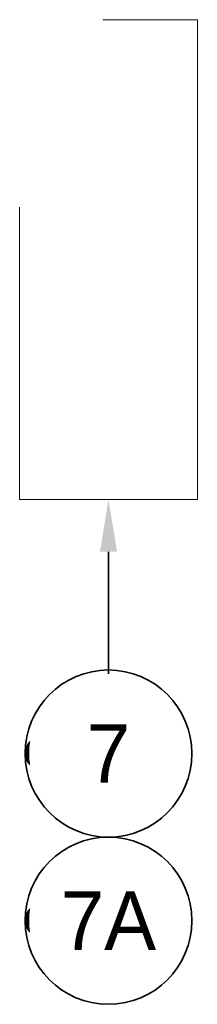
# Model space of a CAD drawing. Header units: feet. Extents: x 2288 to 3199, y 547 to 693.
# Tile 1 of 28: x 2311.15 to 2312.86, y 584.54 to 593.96. Entities that reach past the tile are written whole.
import ezdxf
from ezdxf import colors
from ezdxf.entities.mleader import LeaderData, LeaderLine
from ezdxf.enums import TextEntityAlignment as Align
from ezdxf.math import Vec2, Vec3

# ---------------------------------------------------------------- set-up
doc = ezdxf.new("R2010")
doc.units = ezdxf.units.FT
doc.header["$LTSCALE"] = 4
doc.header["$MEASUREMENT"] = 0
doc.layers.get('0').update_dxf_attribs({"lineweight": 15, "true_color": 0xc2ced6})
for name, color, linetype, lineweight in [('0_Xref', 7, 'Continuous', 15), ('TX_P_5', 7, 'Continuous', 35), ('TX_P_Misc', 7, 'Continuous', 35)]:
    doc.layers.add(name, color=color, linetype=linetype, lineweight=lineweight)
doc.styles.add('Slanted-Normal', font='font31.shx', dxfattribs={"height": 0.14})

# ---------------------------------------------------------------- blocks, each defined once
blk = doc.blocks.new('_DotSmall')
at = {"color": 0, "linetype": 'ByBlock', "const_width": 0.5}
blk.add_lwpolyline([(-0.0625, 0, 1), (0.0625, 0, 1)], format="xyb", close=True, dxfattribs=at)
blk = doc.blocks.new('*U1439')
at = {"layer": 'TX_P_Misc', "color": 95}
blk.add_line((0, 0), (0.0699, 0.0831), dxfattribs=at)
at = {"layer": 'TX_P_Misc', "linetype": 'ByBlock'}
blk.add_circle((0, 0), 0.2, dxfattribs=at)
at = {"layer": 'TX_P_Misc', "color": 95}
ml = blk.add_multileader_mtext('Standard', dxfattribs=at)
ml.set_content('', color=95, style='Slanted-Normal')
ml.set_leader_properties()
ml.build(insert=Vec2(0, 0))
ml.multileader.update_dxf_attribs({"has_dogleg": 0, "text_left_attachment_type": 2, "text_right_attachment_type": 2, "dogleg_length": 0.18, "arrow_head_size": 0.125})
ctx = ml.context
ctx.base_point, ctx.char_height, ctx.arrow_head_size, ctx.landing_gap_size, ctx.plane_origin = Vec3(-0.0001, 0), 0.14, 0.125, 0.0001, Vec3(0.5884, 0.4959)
ctx.left_attachment, ctx.right_attachment, ctx.text_align_type = 2, 2, 1
notes = []
notes.append((ctx, [(0, (1, 1, 0), (0.1801, 0), (-1, 0), 0.18, [(0, [(0.0001, 0.6077)], 0, [])])]))
ctx.mtext.insert, ctx.mtext.alignment, ctx.mtext.flow_direction = Vec3(0, 0.07), 2, 5
ml = blk.add_multileader_mtext('Standard', dxfattribs=at)
ml.set_content('', color=95, style='Slanted-Normal')
ml.set_leader_properties()
ml.set_arrow_properties(name='DOTSMALL')
ml.build(insert=Vec2(0, 0))
ml.multileader.update_dxf_attribs({"has_dogleg": 0, "text_left_attachment_type": 2, "text_right_attachment_type": 2, "dogleg_length": 0.18, "arrow_head_size": 0.125})
ctx = ml.context
ctx.base_point, ctx.char_height, ctx.arrow_head_size, ctx.landing_gap_size, ctx.plane_origin = Vec3(0, 0), 0.14, 0.125, 0.0001, Vec3(0.9927, 0.4959)
ctx.left_attachment, ctx.right_attachment, ctx.text_align_type = 2, 2, 1
notes.append((ctx, [(1, (1, 1, 0), (-0.18, 0), (1, 0), 0.18, [(0, [(-0.1627, 0.0007)], 0, [])])]))
ctx.mtext.insert, ctx.mtext.alignment, ctx.mtext.flow_direction = Vec3(0.0001, 0.07), 2, 5
for ctx, leaders in notes:
    for number, flags, end, landing, length, lines in leaders:
        leader = LeaderData()
        leader.index, (leader.has_last_leader_line, leader.has_dogleg_vector, leader.attachment_direction) = number, flags
        leader.last_leader_point, leader.dogleg_vector, leader.dogleg_length = Vec3(end), Vec3(landing), length
        for number, points, colour, breaks in lines:
            line = LeaderLine()
            line.index, line.vertices, line.color, line.breaks = number, Vec3.list(points), colors.encode_raw_color(colour), breaks
            leader.lines.append(line)
        ctx.leaders.append(leader)
blk.add_wipeout([(0.187, 0.0355), (0.1811, 0.0586), (0.1723, 0.0809), (0.1609, 0.1018), (0.1468, 0.1212), (0.1305, 0.1386), (0.1121, 0.1539), (0.0919, 0.1667), (0.0703, 0.1769), (0.0476, 0.1843), (0.0241, 0.1888), (0.0002, 0.1904), (-0.0236, 0.1889), (-0.0471, 0.1844), (-0.0699, 0.1771), (-0.0915, 0.1669), (-0.1117, 0.1541), (-0.1302, 0.1389), (-0.1465, 0.1215), (-0.1606, 0.1022), (-0.1722, 0.0813), (-0.181, 0.059), (-0.187, 0.0359), (-0.19, 0.0122), (-0.19, -0.0117), (-0.187, -0.0355), (-0.1811, -0.0586), (-0.1723, -0.0809), (-0.1609, -0.1018), (-0.1468, -0.1212), (-0.1305, -0.1386), (-0.1121, -0.1539), (-0.0919, -0.1667), (-0.0703, -0.1769), (-0.0476, -0.1843), (-0.0241, -0.1888), (-0.0002, -0.1904), (0.0236, -0.1889), (0.0471, -0.1844), (0.0699, -0.1771), (0.0915, -0.1669), (0.1117, -0.1541), (0.1302, -0.1389), (0.1465, -0.1215), (0.1606, -0.1022), (0.1722, -0.0813), (0.181, -0.059), (0.187, -0.0359), (0.19, -0.0122), (0.19, 0.0117)])
at = {"layer": 'TX_P_Misc', "style": 'Slanted-Normal'}
blk.add_attdef('ITEM', text='', height=0.14, dxfattribs=at).set_placement((0, 0), align=Align.MIDDLE_CENTER)
blk = doc.blocks.new('*U1452')
at = {"layer": 'TX_P_Misc', "color": 95}
blk.add_line((0, 0), (0.0699, 0.0831), dxfattribs=at)
at = {"layer": 'TX_P_Misc', "linetype": 'ByBlock'}
blk.add_circle((0, 0), 0.2, dxfattribs=at)
at = {"layer": 'TX_P_Misc', "color": 95}
ml = blk.add_multileader_mtext('Standard', dxfattribs=at)
ml.set_content('', color=95, style='Slanted-Normal')
ml.set_leader_properties()
ml.build(insert=Vec2(0, 0))
ml.multileader.update_dxf_attribs({"has_dogleg": 0, "text_left_attachment_type": 2, "text_right_attachment_type": 2, "dogleg_length": 0.18, "arrow_head_size": 0.125})
ctx = ml.context
ctx.base_point, ctx.char_height, ctx.arrow_head_size, ctx.landing_gap_size, ctx.plane_origin = Vec3(-0.0001, 0), 0.14, 0.125, 0.0001, Vec3(0.5884, 0.4959)
ctx.left_attachment, ctx.right_attachment, ctx.text_align_type = 2, 2, 1
notes = []
notes.append((ctx, [(1, (1, 1, 0), (-0.1801, 0), (1, 0), 0.18, [(0, [(-0.0367, 0.1225)], 0, [])])]))
ctx.mtext.insert, ctx.mtext.alignment, ctx.mtext.flow_direction = Vec3(0, 0.07), 2, 5
ml = blk.add_multileader_mtext('Standard', dxfattribs=at)
ml.set_content('', color=95, style='Slanted-Normal')
ml.set_leader_properties()
ml.set_arrow_properties(name='DOTSMALL')
ml.build(insert=Vec2(0, 0))
ml.multileader.update_dxf_attribs({"has_dogleg": 0, "text_left_attachment_type": 2, "text_right_attachment_type": 2, "dogleg_length": 0.18, "arrow_head_size": 0.125})
ctx = ml.context
ctx.base_point, ctx.char_height, ctx.arrow_head_size, ctx.landing_gap_size, ctx.plane_origin = Vec3(0, 0), 0.14, 0.125, 0.0001, Vec3(0.9927, 0.4959)
ctx.left_attachment, ctx.right_attachment, ctx.text_align_type = 2, 2, 1
notes.append((ctx, [(1, (1, 1, 0), (-0.18, 0), (1, 0), 0.18, [(0, [(-0.1627, 0.0007)], 0, [])])]))
ctx.mtext.insert, ctx.mtext.alignment, ctx.mtext.flow_direction = Vec3(0.0001, 0.07), 2, 5
for ctx, leaders in notes:
    for number, flags, end, landing, length, lines in leaders:
        leader = LeaderData()
        leader.index, (leader.has_last_leader_line, leader.has_dogleg_vector, leader.attachment_direction) = number, flags
        leader.last_leader_point, leader.dogleg_vector, leader.dogleg_length = Vec3(end), Vec3(landing), length
        for number, points, colour, breaks in lines:
            line = LeaderLine()
            line.index, line.vertices, line.color, line.breaks = number, Vec3.list(points), colors.encode_raw_color(colour), breaks
            leader.lines.append(line)
        ctx.leaders.append(leader)
blk.add_wipeout([(0.187, 0.0355), (0.1811, 0.0586), (0.1723, 0.0809), (0.1609, 0.1018), (0.1468, 0.1212), (0.1305, 0.1386), (0.1121, 0.1539), (0.0919, 0.1667), (0.0703, 0.1769), (0.0476, 0.1843), (0.0241, 0.1888), (0.0002, 0.1904), (-0.0236, 0.1889), (-0.0471, 0.1844), (-0.0699, 0.1771), (-0.0915, 0.1669), (-0.1117, 0.1541), (-0.1302, 0.1389), (-0.1465, 0.1215), (-0.1606, 0.1022), (-0.1722, 0.0813), (-0.181, 0.059), (-0.187, 0.0359), (-0.19, 0.0122), (-0.19, -0.0117), (-0.187, -0.0355), (-0.1811, -0.0586), (-0.1723, -0.0809), (-0.1609, -0.1018), (-0.1468, -0.1212), (-0.1305, -0.1386), (-0.1121, -0.1539), (-0.0919, -0.1667), (-0.0703, -0.1769), (-0.0476, -0.1843), (-0.0241, -0.1888), (-0.0002, -0.1904), (0.0236, -0.1889), (0.0471, -0.1844), (0.0699, -0.1771), (0.0915, -0.1669), (0.1117, -0.1541), (0.1302, -0.1389), (0.1465, -0.1215), (0.1606, -0.1022), (0.1722, -0.0813), (0.181, -0.059), (0.187, -0.0359), (0.19, -0.0122), (0.19, 0.0117)])
at = {"layer": 'TX_P_Misc', "style": 'Slanted-Normal'}
blk.add_attdef('ITEM', text='', height=0.14, dxfattribs=at).set_placement((0, 0), align=Align.MIDDLE_CENTER)

msp = doc.modelspace()

# ---------------------------------------------------------------- block references
at = {"layer": 'TX_P_5', "xscale": 4, "yscale": 4, "zscale": 4}
msp.add_blockref('*U1439', (2312.0019, 586.9377), dxfattribs=at).add_auto_attribs({'ITEM': '7'})

# ---------------------------------------------------------------- next in the draw order: linework, layer by layer
at = {"layer": '0_Xref'}
msp.add_lwpolyline([(2311.9493, 593.9615), (2312.855, 593.9615), (2312.855, 589.3687), (2311.1493, 589.3687), (2311.1493, 592.1661)], dxfattribs=at)

# ---------------------------------------------------------------- next in the draw order: block references
at = {"layer": 'TX_P_5', "xscale": 4, "yscale": 4, "zscale": 4}
msp.add_blockref('*U1452', (2312.0016, 585.3377), dxfattribs=at).add_auto_attribs({'ITEM': '7A'})

doc.saveas('drawing.dxf')
